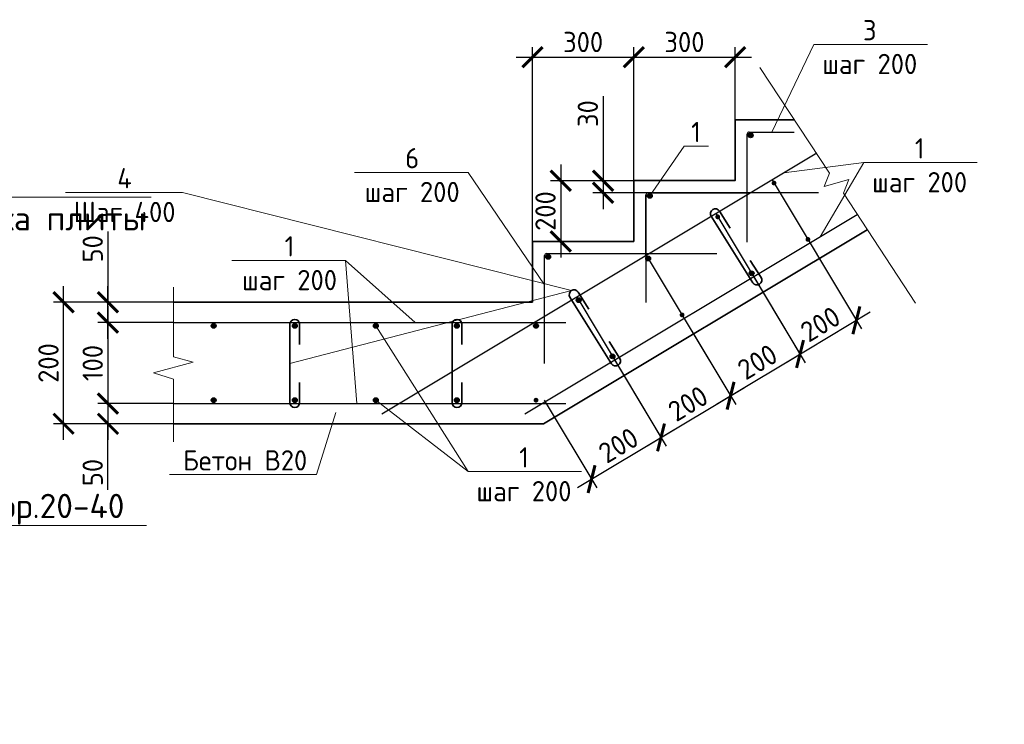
# Model space of a CAD drawing. Header units: millimetres. Extents: x 130535 to 1380046, y -231620 to 121434.
# Tile 75 of 135: x 639308 to 651455, y 5887 to 14582. Entities that reach past the tile are written whole.
import ezdxf
from ezdxf import colors
from ezdxf.entities.mleader import LeaderData, LeaderLine
from ezdxf.math import Vec2, Vec3

# ---------------------------------------------------------------- set-up
doc = ezdxf.new("R2010")
doc.units = ezdxf.units.MM
doc.linetypes.add('ACAD_ISO02W100', pattern=[15, 12, -3])
doc.layers.get('DEFPOINTS').update_dxf_attribs({"lineweight": 0})
for name, color, linetype, lineweight in [('Основная 0.35', 7, 'Continuous', 35), ('Основная 0.6', 7, 'Continuous', 60), ('РАЗМЕРЫ', 7, 'Continuous', 9), ('Символы 0.20', 7, 'Continuous', 20), ('Тонкая 0.20', 7, 'Continuous', 20)]:
    doc.layers.add(name, color=color, linetype=linetype, lineweight=lineweight)
doc.layers.add('пунктир', color=7, linetype='ACAD_ISO02W100')
doc.styles.add('250', font='times.ttf')
doc.styles.add('GOST-2.304_Type-B', font='GOST_Common.ttf')
doc.styles.add('ГОСТ', font='isocpeur.TTF')
doc.dimstyles.new('1-2', dxfattribs={"dimtxt": 250, "dimasz": 150, "dimexe": 200, "dimexo": 0, "dimgap": 20, "dimtad": 1, "dimlfac": 0.5, "dimrnd": 1, "dimtxsty": '250', "dimblk": 'OBLIQUE', "dimcen": 100, "dimdle": 50, "dimclrd": 256, "dimclre": 256, "dimclrt": 256, "dimaunit": 1, "dimazin": 0, "dimtfac": 1, "dimtmove": 1, "dimatfit": 2, "dimfxl": 200, "dimlwd": 15, "dimlwe": 13, "dimarcsym": 0})
doc.dimstyles.new('СПДС', dxfattribs={"dimscale": 100, "dimtxt": 2.5, "dimasz": 2.5, "dimexe": 1.25, "dimexo": 0, "dimtad": 1, "dimdec": 0, "dimtxsty": 'GOST-2.304_Type-B', "dimblk": 'ARCHTICK', "dimcen": 2.5, "dimdle": 2, "dimadec": 0, "dimazin": 2, "dimtfac": 0.75, "dimtdec": 0, "dimtmove": 1, "dimatfit": 3, "dimfxl": 1, "dimtolj": 1, "dimarcsym": 1})

# ---------------------------------------------------------------- blocks, each defined once
blk = doc.blocks.new('_None')
blk = doc.blocks.new('_ArchTick')
at = {"color": 0, "linetype": 'ByBlock', "const_width": 0.15}
blk.add_lwpolyline([(-0.5, -0.5), (0.5, 0.5)], dxfattribs=at)
blk = doc.blocks.new('*D314')
at = {"layer": 'DEFPOINTS', "color": 0, "linetype": 'Continuous', "lineweight": 0, "transparency": 16777216}
for p in [(646884, 12595), (645983, 11845), (646884, 11845)]:
    blk.add_point(p, dxfattribs=at)
at = {"layer": 'РАЗМЕРЫ', "color": 0, "linetype": 'Continuous', "lineweight": -2, "transparency": 16777216}
for p, q in [((645983, 12795), (645983, 11645)), ((646884, 12595), (645858, 12595)), ((646884, 11845), (645858, 11845))]:
    blk.add_line(p, q, dxfattribs=at)
at = {"layer": 'РАЗМЕРЫ', "color": 0, "linetype": 'Continuous', "lineweight": -2, "transparency": 16777216, "xscale": 250, "yscale": 250, "zscale": 250}
for p, rotation in [((645983, 12595), 90), ((645983, 11845), 270)]:
    blk.add_blockref('_ArchTick', p, dxfattribs=dict(at, rotation=rotation))
at = {"layer": 'РАЗМЕРЫ', "color": 0, "linetype": 'Continuous', "lineweight": 0, "transparency": 16777216, "insert": (645795, 12220), "char_height": 250, "attachment_point": 5, "rotation": 90, "style": 'GOST-2.304_Type-B'}
blk.add_mtext('\\A1;200', dxfattribs=at)
blk = doc.blocks.new('*D315')
at = {"layer": 'DEFPOINTS', "color": 0, "linetype": 'Continuous', "lineweight": 0, "transparency": 16777216}
for p in [(646884, 14119), (646884, 12595), (645634, 11845)]:
    blk.add_point(p, dxfattribs=at)
at = {"layer": 'РАЗМЕРЫ', "color": 0, "linetype": 'Continuous', "lineweight": -2, "transparency": 16777216}
for p, q in [((645634, 11845), (645634, 14244)), ((646884, 12595), (646884, 14244)), ((645434, 14119), (647084, 14119))]:
    blk.add_line(p, q, dxfattribs=at)
at = {"layer": 'РАЗМЕРЫ', "color": 0, "linetype": 'Continuous', "lineweight": -2, "transparency": 16777216, "xscale": 250, "yscale": 250, "zscale": 250, "rotation": 180}
blk.add_blockref('_ArchTick', (645634, 14119), dxfattribs=at)
at = {"layer": 'РАЗМЕРЫ', "color": 0, "linetype": 'Continuous', "lineweight": -2, "transparency": 16777216, "xscale": 250, "yscale": 250, "zscale": 250}
blk.add_blockref('_ArchTick', (646884, 14119), dxfattribs=at)
at = {"layer": 'РАЗМЕРЫ', "color": 0, "linetype": 'Continuous', "lineweight": 0, "transparency": 16777216, "insert": (646259, 14306), "char_height": 250, "attachment_point": 5, "style": 'GOST-2.304_Type-B'}
blk.add_mtext('\\A1;300', dxfattribs=at)
blk = doc.blocks.new('*D316')
at = {"layer": 'DEFPOINTS', "color": 0, "linetype": 'Continuous', "lineweight": 0, "transparency": 16777216}
for p in [(648134, 14119), (648134, 13345), (646884, 12545)]:
    blk.add_point(p, dxfattribs=at)
at = {"layer": 'РАЗМЕРЫ', "color": 0, "linetype": 'Continuous', "lineweight": -2, "transparency": 16777216}
for p, q in [((646884, 12545), (646884, 14244)), ((648134, 13345), (648134, 14244)), ((646684, 14119), (648334, 14119))]:
    blk.add_line(p, q, dxfattribs=at)
at = {"layer": 'РАЗМЕРЫ', "color": 0, "linetype": 'Continuous', "lineweight": -2, "transparency": 16777216, "xscale": 250, "yscale": 250, "zscale": 250, "rotation": 180}
blk.add_blockref('_ArchTick', (646884, 14119), dxfattribs=at)
at = {"layer": 'РАЗМЕРЫ', "color": 0, "linetype": 'Continuous', "lineweight": -2, "transparency": 16777216, "xscale": 250, "yscale": 250, "zscale": 250}
blk.add_blockref('_ArchTick', (648134, 14119), dxfattribs=at)
at = {"layer": 'РАЗМЕРЫ', "color": 0, "linetype": 'Continuous', "lineweight": 0, "transparency": 16777216, "insert": (647509, 14306), "char_height": 250, "attachment_point": 5, "style": 'GOST-2.304_Type-B'}
blk.add_mtext('\\A1;300', dxfattribs=at)
blk = doc.blocks.new('*D317')
at = {"layer": 'DEFPOINTS', "color": 0, "linetype": 'Continuous', "lineweight": 0, "transparency": 16777216}
for p in [(639850, 11095), (641130, 11095), (641130, 9595)]:
    blk.add_point(p, dxfattribs=at)
at = {"layer": 'РАЗМЕРЫ', "color": 0, "linetype": 'Continuous', "lineweight": -2, "transparency": 16777216}
for p, q in [((639850, 9395), (639850, 11295)), ((641130, 11095), (639725, 11095)), ((641130, 9595), (639725, 9595))]:
    blk.add_line(p, q, dxfattribs=at)
at = {"layer": 'РАЗМЕРЫ', "color": 0, "linetype": 'Continuous', "lineweight": -2, "transparency": 16777216, "xscale": 250, "yscale": 250, "zscale": 250}
for p, rotation in [((639850, 11095), 90), ((639850, 9595), 270)]:
    blk.add_blockref('_ArchTick', p, dxfattribs=dict(at, rotation=rotation))
at = {"layer": 'РАЗМЕРЫ', "color": 0, "linetype": 'Continuous', "lineweight": 0, "transparency": 16777216, "insert": (639663, 10345), "char_height": 250, "attachment_point": 5, "rotation": 90, "style": 'GOST-2.304_Type-B'}
blk.add_mtext('\\A1;200', dxfattribs=at)
blk = doc.blocks.new('_Oblique')
at = {"layer": 'пунктир', "color": 0, "lineweight": -2}
blk.add_line((-0.5, -0.5), (0.5, 0.5), dxfattribs=at)
blk = doc.blocks.new('*D318')
at = {"layer": 'DEFPOINTS', "color": 0, "linetype": 'Continuous', "lineweight": 0, "transparency": 16777216}
for p in [(648351, 11430), (647494, 10915), (648935, 10456)]:
    blk.add_point(p, dxfattribs=at)
at = {"layer": 'РАЗМЕРЫ', "color": 0, "linetype": 'Continuous', "lineweight": -2, "transparency": 16777216}
for p, q in [((648351, 11430), (649000, 10348)), ((647494, 10915), (648142, 9834)), ((647906, 9838), (649107, 10558))]:
    blk.add_line(p, q, dxfattribs=at)
at = {"layer": 'РАЗМЕРЫ', "color": 0, "linetype": 'Continuous', "lineweight": -2, "transparency": 16777216, "xscale": 250, "yscale": 250, "zscale": 250}
for p, rotation in [((648935, 10456), 30.96375653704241), ((648078, 9941), 210.9637565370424)]:
    blk.add_blockref('_ArchTick', p, dxfattribs=dict(at, rotation=rotation))
at = {"layer": 'РАЗМЕРЫ', "color": 0, "linetype": 'Continuous', "lineweight": 0, "transparency": 16777216, "insert": (648410, 10359), "char_height": 250, "attachment_point": 5, "rotation": 30.9638, "style": 'GOST-2.304_Type-B'}
blk.add_mtext('\\A1;200', dxfattribs=at)
blk = doc.blocks.new('*D319')
at = {"layer": 'DEFPOINTS', "color": 0, "linetype": 'Continuous', "lineweight": 0, "transparency": 16777216}
for p in [(648589, 12606), (647895, 12190), (649630, 10872)]:
    blk.add_point(p, dxfattribs=at)
at = {"layer": 'РАЗМЕРЫ', "color": 0, "linetype": 'Continuous', "lineweight": -2, "transparency": 16777216}
for p, q in [((648589, 12606), (649694, 10765)), ((647895, 12190), (649000, 10348)), ((648764, 10353), (649801, 10975))]:
    blk.add_line(p, q, dxfattribs=at)
at = {"layer": 'РАЗМЕРЫ', "color": 0, "linetype": 'Continuous', "lineweight": -2, "transparency": 16777216, "xscale": 250, "yscale": 250, "zscale": 250}
for p, rotation in [((649630, 10872), 30.96375653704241), ((648935, 10456), 210.9637565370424)]:
    blk.add_blockref('_ArchTick', p, dxfattribs=dict(at, rotation=rotation))
at = {"layer": 'РАЗМЕРЫ', "color": 0, "linetype": 'Continuous', "lineweight": 0, "transparency": 16777216, "insert": (649186, 10825), "char_height": 250, "attachment_point": 5, "rotation": 30.9638, "style": 'GOST-2.304_Type-B'}
blk.add_mtext('\\A1;200', dxfattribs=at)
blk = doc.blocks.new('*D320')
at = {"layer": 'DEFPOINTS', "color": 0, "linetype": 'Continuous', "lineweight": 0, "transparency": 16777216}
for p in [(641205, 9845), (640397, 9595), (641205, 9595)]:
    blk.add_point(p, dxfattribs=at)
at = {"layer": 'РАЗМЕРЫ', "color": 0, "linetype": 'Continuous', "lineweight": -2, "transparency": 16777216}
for p, q in [((640397, 10045), (640397, 9395)), ((641205, 9845), (640272, 9845)), ((641205, 9595), (640272, 9595)), ((640397, 8781), (640397, 9595))]:
    blk.add_line(p, q, dxfattribs=at)
at = {"layer": 'РАЗМЕРЫ', "color": 0, "linetype": 'Continuous', "lineweight": -2, "transparency": 16777216, "xscale": 250, "yscale": 250, "zscale": 250}
for p, rotation in [((640397, 9845), 90), ((640397, 9595), 270)]:
    blk.add_blockref('_ArchTick', p, dxfattribs=dict(at, rotation=rotation))
at = {"layer": 'РАЗМЕРЫ', "color": 0, "linetype": 'Continuous', "lineweight": 0, "transparency": 16777216, "insert": (640209, 8993), "char_height": 250, "attachment_point": 5, "rotation": 90, "style": 'GOST-2.304_Type-B'}
blk.add_mtext('\\A1;50', dxfattribs=at)
blk = doc.blocks.new('*D321')
at = {"layer": 'DEFPOINTS', "color": 0, "linetype": 'Continuous', "lineweight": 0, "transparency": 16777216}
for p in [(640397, 11095), (641205, 11095), (641205, 10845)]:
    blk.add_point(p, dxfattribs=at)
at = {"layer": 'РАЗМЕРЫ', "color": 0, "linetype": 'Continuous', "lineweight": -2, "transparency": 16777216}
for p, q in [((640397, 11966), (640397, 11095)), ((640397, 10645), (640397, 11295)), ((641205, 11095), (640272, 11095)), ((641205, 10845), (640272, 10845))]:
    blk.add_line(p, q, dxfattribs=at)
at = {"layer": 'РАЗМЕРЫ', "color": 0, "linetype": 'Continuous', "lineweight": -2, "transparency": 16777216, "xscale": 250, "yscale": 250, "zscale": 250}
for p, rotation in [((640397, 11095), 90), ((640397, 10845), 270)]:
    blk.add_blockref('_ArchTick', p, dxfattribs=dict(at, rotation=rotation))
at = {"layer": 'РАЗМЕРЫ', "color": 0, "linetype": 'Continuous', "lineweight": 0, "transparency": 16777216, "insert": (640209, 11754), "char_height": 250, "attachment_point": 5, "rotation": 90, "style": 'GOST-2.304_Type-B'}
blk.add_mtext('\\A1;50', dxfattribs=at)
blk = doc.blocks.new('*D322')
at = {"layer": 'DEFPOINTS', "color": 0, "linetype": 'Continuous', "lineweight": 0, "transparency": 16777216}
for p in [(647037, 11675), (646180, 11161), (648078, 9941)]:
    blk.add_point(p, dxfattribs=at)
at = {"layer": 'РАЗМЕРЫ', "color": 0, "linetype": 'Continuous', "lineweight": -2, "transparency": 16777216}
for p, q in [((647037, 11675), (648142, 9834)), ((646180, 11161), (647285, 9319)), ((647049, 9324), (648249, 10044))]:
    blk.add_line(p, q, dxfattribs=at)
at = {"layer": 'РАЗМЕРЫ', "color": 0, "linetype": 'Continuous', "lineweight": -2, "transparency": 16777216, "xscale": 250, "yscale": 250, "zscale": 250}
for p, rotation in [((648078, 9941), 30.96375653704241), ((647220, 9427), 210.9637565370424)]:
    blk.add_blockref('_ArchTick', p, dxfattribs=dict(at, rotation=rotation))
at = {"layer": 'РАЗМЕРЫ', "color": 0, "linetype": 'Continuous', "lineweight": 0, "transparency": 16777216, "insert": (647553, 9845), "char_height": 250, "attachment_point": 5, "rotation": 30.9638, "style": 'GOST-2.304_Type-B'}
blk.add_mtext('\\A1;200', dxfattribs=at)
blk = doc.blocks.new('*D323')
at = {"layer": 'DEFPOINTS', "color": 0, "linetype": 'Continuous', "lineweight": 0, "transparency": 16777216}
for p in [(646587, 10483), (645779, 9886), (647220, 9427)]:
    blk.add_point(p, dxfattribs=at)
at = {"layer": 'РАЗМЕРЫ', "color": 0, "linetype": 'Continuous', "lineweight": -2, "transparency": 16777216}
for p, q in [((646587, 10483), (647285, 9319)), ((645779, 9886), (646427, 8805)), ((646191, 8809), (647392, 9529))]:
    blk.add_line(p, q, dxfattribs=at)
at = {"layer": 'РАЗМЕРЫ', "color": 0, "linetype": 'Continuous', "lineweight": -2, "transparency": 16777216, "xscale": 250, "yscale": 250, "zscale": 250}
for p, rotation in [((647220, 9427), 30.96375653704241), ((646363, 8912), 210.9637565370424)]:
    blk.add_blockref('_ArchTick', p, dxfattribs=dict(at, rotation=rotation))
at = {"layer": 'РАЗМЕРЫ', "color": 0, "linetype": 'Continuous', "lineweight": 0, "transparency": 16777216, "insert": (646695, 9330), "char_height": 250, "attachment_point": 5, "rotation": 30.9638, "style": 'GOST-2.304_Type-B'}
blk.add_mtext('\\A1;200', dxfattribs=at)
blk = doc.blocks.new('*D324')
at = {"layer": 'DEFPOINTS', "color": 0, "linetype": 'Continuous', "lineweight": 0, "transparency": 16777216}
for p in [(640957, 10845), (640397, 9845), (640957, 9845)]:
    blk.add_point(p, dxfattribs=at)
at = {"layer": 'РАЗМЕРЫ', "color": 0, "linetype": 'Continuous', "lineweight": -2, "transparency": 16777216}
for p, q in [((640397, 11045), (640397, 9645)), ((640957, 10845), (640272, 10845)), ((640957, 9845), (640272, 9845))]:
    blk.add_line(p, q, dxfattribs=at)
at = {"layer": 'РАЗМЕРЫ', "color": 0, "linetype": 'Continuous', "lineweight": -2, "transparency": 16777216, "xscale": 250, "yscale": 250, "zscale": 250}
for p, rotation in [((640397, 10845), 90), ((640397, 9845), 270)]:
    blk.add_blockref('_ArchTick', p, dxfattribs=dict(at, rotation=rotation))
at = {"layer": 'РАЗМЕРЫ', "color": 0, "linetype": 'Continuous', "lineweight": 0, "transparency": 16777216, "insert": (640209, 10345), "char_height": 250, "attachment_point": 5, "rotation": 90, "style": 'GOST-2.304_Type-B'}
blk.add_mtext('\\A1;100', dxfattribs=at)
blk = doc.blocks.new('*D325')
at = {"layer": 'DEFPOINTS', "color": 0, "linetype": 'Continuous', "lineweight": 0, "transparency": 16777216}
for p in [(647441, 12595), (646505, 12445), (647441, 12445)]:
    blk.add_point(p, dxfattribs=at)
at = {"layer": 'РАЗМЕРЫ', "color": 0, "linetype": 'Continuous', "lineweight": -2, "transparency": 16777216}
for p, q in [((646505, 13636), (646505, 12595)), ((646505, 12795), (646505, 12245)), ((647441, 12595), (646380, 12595)), ((647441, 12445), (646380, 12445))]:
    blk.add_line(p, q, dxfattribs=at)
at = {"layer": 'РАЗМЕРЫ', "color": 0, "linetype": 'Continuous', "lineweight": -2, "transparency": 16777216, "xscale": 250, "yscale": 250, "zscale": 250}
for p, rotation in [((646505, 12595), 90), ((646505, 12445), 270)]:
    blk.add_blockref('_ArchTick', p, dxfattribs=dict(at, rotation=rotation))
at = {"layer": 'РАЗМЕРЫ', "color": 0, "linetype": 'Continuous', "lineweight": 0, "transparency": 16777216, "insert": (646317, 13423), "char_height": 250, "attachment_point": 5, "rotation": 90, "style": 'GOST-2.304_Type-B'}
blk.add_mtext('\\A1;30', dxfattribs=at)

msp = doc.modelspace()

# ---------------------------------------------------------------- hatches: boundary and pattern name
at = {"layer": 'Основная 0.6', "lineweight": 30}
for points in [[(648355.4, 13155, 1), (648295.4, 13155, 1)], [(648584.5, 12570.9, -1), (648643.6, 12560.1, -1)], [(647111.2, 12408.6, 1), (647051.2, 12408.6, 1)], [(647890, 12154.2, -1), (647949, 12143.4, -1)], [(649023.5, 11841.4, 1), (649041.8, 11898.6, 1)], [(645857.7, 11655.5, 1), (645797.7, 11655.5, 1)], [(647032.5, 11639.7, -1), (647091.5, 11628.9, -1)], [(648328, 11424.1, 1), (648346.3, 11481.3, 1)], [(646175, 11125.2, -1), (646234, 11114.4, -1)], [(647470.5, 10909.6, 1), (647488.8, 10966.8, 1)], [(641731.6, 10804.6, 1), (641671.6, 10804.6, 1)], [(642731.6, 10804.6, 1), (642671.6, 10804.6, 1)], [(643731.6, 10804.6, 1), (643671.6, 10804.6, 1)], [(644731.6, 10804.6, 1), (644671.6, 10804.6, 1)], [(645647.2, 10804.6, -1), (645707.2, 10804.6, -1)], [(646611.4, 10397.8, 1), (646629.7, 10455, 1)], [(641731.6, 9886.1, 1), (641671.6, 9886.1, 1)], [(642731.6, 9886.1, 1), (642671.6, 9886.1, 1)], [(643731.6, 9886.1, 1), (643671.6, 9886.1, 1)], [(644731.6, 9886.1, 1), (644671.6, 9886.1, 1)], [(645648, 9886.1, -1), (645708, 9886.1, -1)]]:
    msp.add_hatch(color=256, dxfattribs=at).paths.add_polyline_path(points)

# ---------------------------------------------------------------- linework, layer by layer
at = {"layer": 'Основная 0.35'}
for p, q in [((647839.5, 12155.8), (648352.3, 11336.2)), ((647941.2, 12219.4), (648073.8, 12007.5)), ((648454, 11399.9), (648321.4, 11611.8)), ((646198.4, 11219.9), (646331, 11008)), ((646096.6, 11156.3), (646609.5, 10336.7)), ((642641.7, 10823.3), (642641.7, 9856.5)), ((642761.7, 10823.3), (642761.7, 10573.3)), ((644641.7, 10823.3), (644641.7, 9856.5)), ((644761.7, 10823.3), (644761.7, 10573.3)), ((646711.2, 10400.4), (646578.6, 10612.3)), ((642761.7, 9856.5), (642761.7, 10106.5)), ((644761.7, 9856.5), (644761.7, 10106.5))]:
    msp.add_line(p, q, dxfattribs=at)
at = {"layer": 'Основная 0.35', "ltscale": 100}
for p, q in [((645772, 9595.4), (649762.7, 11989.8)), ((645633.5, 11095.4), (641204.7, 11095.4)), ((641204.7, 9595.4), (645772, 9595.4))]:
    msp.add_line(p, q, dxfattribs=at)
msp.add_lwpolyline([(645633.5, 11095.4), (645633.5, 11845.4), (646883.5, 11845.4), (646883.5, 12595.4), (648133.5, 12595.4), (648133.5, 13345.4), (648864.1, 13345.4)], dxfattribs=at)
at = {"layer": 'Основная 0.35'}
for centre, start, end in [((647890.4, 12187.6), 32.03618, 212.03618), ((648403.2, 11368.1), 212.03618, 32.03618), ((646147.5, 11188.1), 32.03618, 212.03618), ((642701.7, 10823.3), 0, 180), ((644701.7, 10823.3), 0, 180), ((646660.3, 10368.6), 212.03618, 32.03618), ((642701.7, 9856.5), 180, 0), ((644701.7, 9856.5), 180, 0)]:
    msp.add_arc(centre, 60, start, end, dxfattribs=at)
at = {"layer": 'Основная 0.6', "lineweight": 30}
for p, q in [((648281.2, 12150.5), (648281.2, 13169.9)), ((648281.2, 11837.2), (648281.2, 13169.9)), ((648283.5, 12422.9), (648283.5, 13170.4)), ((648308.5, 13195.4), (648864.1, 13195.4)), ((643774.9, 9717.8), (649141.5, 12937.7)), ((647033.5, 11672.9), (647033.5, 12420.4)), ((647037, 11404), (647037, 12423.4)), ((647037, 11090.8), (647037, 12423.4)), ((647058.5, 12445.4), (648283.5, 12445.4)), ((647062, 12448.4), (648958.6, 12448.4)), ((647062, 12448.4), (649163.7, 12448.4)), ((645538.5, 9717.8), (649639.2, 12178.2)), ((645783.5, 10337.8), (645783.5, 11670.4)), ((645808.5, 11695.4), (647910.3, 11695.4)), ((641204.7, 10845.4), (646044.9, 10845.4)), ((641204.7, 9845.4), (646044.9, 9845.4))]:
    msp.add_line(p, q, dxfattribs=at)
for centre in [(648325.4, 13155), (647081.2, 12408.6), (645827.7, 11655.5), (647062, 11634.3), (648337.2, 11452.7), (646204.5, 11119.8), (641701.6, 10804.6), (642701.6, 10804.6), (643701.6, 10804.6), (644701.6, 10804.6), (645677.2, 10804.6), (646620.6, 10426.4), (641701.6, 9886.1), (642701.6, 9886.1), (643701.6, 9886.1), (644701.6, 9886.1)]:
    msp.add_circle(centre, 30, dxfattribs=at)
for centre in [(648308.5, 13170.4), (647058.5, 12420.4), (645808.5, 11670.4)]:
    msp.add_arc(centre, 25, 90, 180, dxfattribs=at)
at = {"layer": 'Символы 0.20'}
for p, q in [((649720.7, 12818), (649181.2, 11903.4)), ((649720.7, 12818), (650506.5, 12818)), ((644839.7, 9005.1), (643701.6, 10804.6)), ((644839.7, 9005.1), (645625.6, 9005.1))]:
    msp.add_line(p, q, dxfattribs=at)
at = {"layer": 'Тонкая 0.20', "linetype": 'ByBlock'}
for p, q in [((641204.7, 10422.9), (641204.7, 11281.5)), ((641204.7, 10146.3), (641204.7, 9371.7))]:
    msp.add_line(p, q, dxfattribs=at)
at = {"layer": 'Тонкая 0.20'}
for p, q in [((641449.8, 10354.6), (640959.6, 10222)), ((641204.7, 10422.9), (641449.8, 10354.6)), ((640959.6, 10222), (641204.7, 10146.3))]:
    msp.add_line(p, q, dxfattribs=at)
msp.add_lwpolyline([(648438, 13992.7), (649300.1, 12689), (649233.5, 12521.5), (649537.2, 12609.6), (649470.5, 12442.1), (650360.4, 11084.1)], dxfattribs=at)

# ---------------------------------------------------------------- dimensions: what is measured, and where the dimension line sits
at = {"layer": 'РАЗМЕРЫ', "color": 3, "linetype": 'Continuous', "lineweight": 0}
for base, p1, p2, picture, middle in [((646883.5, 14118.6), (645633.5, 11845.4), (646883.5, 12595.4), '*D315', (646258.5, 14306.1)), ((648133.5, 14118.6), (646883.5, 12545.4), (648133.5, 13345.4), '*D316', (647508.5, 14306.1))]:
    dim = msp.add_linear_dim(base=base, p1=p1, p2=p2, text='300', dimstyle='СПДС', override={"dimlfac": 0.2}, dxfattribs=at)
    dim.commit()
    dim.dimension.update_dxf_attribs({"geometry": picture, "text_midpoint": middle})
dim = msp.add_linear_dim(base=(646504.5, 12445.4), p1=(647441.5, 12595.4), p2=(647441.5, 12445.4), angle=90, dimstyle='СПДС', override={"dimlfac": 0.2}, dxfattribs=at)
dim.commit()
dim.dimension.update_dxf_attribs({"geometry": '*D325', "text_midpoint": (646578.9, 13423.4), "dimtype": 160})
for base, p1, p2, angle, text, picture, middle in [((645982.5, 11845.4), (646883.5, 12595.4), (646883.5, 11845.4), 90, '200', '*D314', (645795, 12220.4)), ((649630, 10872.3), (647894.9, 12189.8), (648589.5, 12606.5), 210.96376, '200', '*D319', (649186.3, 10824.7)), ((648078, 9941), (646179.9, 11160.8), (647037.4, 11675.3), 210.96376, '200', '*D322', (647552.7, 9844.6)), ((648935.5, 10455.5), (647493.5, 10915.1), (648351, 11429.6), 210.96376, '200', '*D318', (648410.2, 10359.1)), ((639850.4, 11095.4), (641129.7, 9595.4), (641129.7, 11095.4), 90, '200', '*D317', (639662.9, 10345.4)), ((640396.8, 9845.4), (640956.9, 10845.4), (640956.9, 9845.4), 90, '100', '*D324', (640209.3, 10345.4)), ((647220.5, 9426.5), (645778.5, 9886.1), (646586.6, 10483), 210.96376, '200', '*D323', (646695.3, 9330.1))]:
    dim = msp.add_linear_dim(base=base, p1=p1, p2=p2, angle=angle, text=text, dimstyle='СПДС', override={"dimlfac": 0.2}, dxfattribs=at)
    dim.commit()
    dim.dimension.update_dxf_attribs({"geometry": picture, "text_midpoint": middle})
for base, p1, p2, picture, middle in [((640396.8, 11095.4), (641204.7, 10845.4), (641204.7, 11095.4), '*D321', (640344, 11753.9)), ((640396.8, 9595.4), (641204.7, 9845.4), (641204.7, 9595.4), '*D320', (640397.5, 8993.2))]:
    dim = msp.add_linear_dim(base=base, p1=p1, p2=p2, angle=90, text='50', dimstyle='СПДС', override={"dimlfac": 0.2}, dxfattribs=at)
    dim.commit()
    dim.dimension.update_dxf_attribs({"geometry": picture, "text_midpoint": middle, "dimtype": 160})

# ---------------------------------------------------------------- leaders
at = {"layer": 'Символы 0.20'}
msp.add_leader([(643465.7, 9845.4), (643325.9, 11610.1)], dimstyle='1-2', override={"dimscale": 0.05, "dimgap": 20, "dimtad": 0, "dimldrblk": 'None'}, dxfattribs=at)
ml = msp.add_multileader_mtext('Standard', dxfattribs=at)
ml.set_content('3\\Pшаг 200', color=256, style='GOST-2.304_Type-B')
ml.set_leader_properties(color=256, linetype='ByLayer', lineweight=-1)
ml.set_arrow_properties(name='NONE')
ml.build(insert=Vec2(0, 0))
ml.multileader.update_dxf_attribs({"text_left_attachment_type": 6, "text_right_attachment_type": 6, "dogleg_length": 1, "arrow_head_size": 18, "scale": 20})
ctx = ml.context
ctx.base_point, ctx.scale, ctx.char_height, ctx.arrow_head_size, ctx.landing_gap_size, ctx.plane_origin = Vec3(649205.6, 14277.1), 20, 250, 18, 9, Vec3(651644.1, 15380.7)
ctx.left_attachment, ctx.right_attachment, ctx.text_align_type = 6, 6, 1
notes = []
notes.append((ctx, [(1, (1, 1, 0), (649105.6, 14277.1), (1, 0), 100, [(0, [(648586.3, 13195.4)], 0, [])])]))
ctx.mtext.insert, ctx.mtext.alignment, ctx.mtext.flow_direction = Vec3(649794.9, 14577.1), 2, 5
ml = msp.add_multileader_mtext('Standard', dxfattribs=at)
ml.set_content('1', color=256, style='GOST-2.304_Type-B')
ml.set_leader_properties(color=256, linetype='ByLayer', lineweight=-1)
ml.set_arrow_properties(name='NONE')
ml.build(insert=Vec2(0, 0))
ml.multileader.update_dxf_attribs({"text_left_attachment_type": 6, "text_right_attachment_type": 6, "dogleg_length": 1, "arrow_head_size": 18, "scale": 20})
ctx = ml.context
ctx.base_point, ctx.scale, ctx.char_height, ctx.arrow_head_size, ctx.landing_gap_size, ctx.plane_origin = Vec3(647604.8, 13020.9), 20, 250, 18, 9, Vec3(648724.1, 14847.1)
ctx.left_attachment, ctx.right_attachment, ctx.text_align_type = 6, 6, 1
notes.append((ctx, [(1, (1, 1, 0), (647504.8, 13020.9), (1, 0), 100, [(0, [(647081.2, 12408.6)], 0, [])])]))
ctx.mtext.insert, ctx.mtext.alignment, ctx.mtext.flow_direction = Vec3(647651.3, 13320.9), 2, 5
ml = msp.add_multileader_mtext('Standard', dxfattribs=at)
ml.set_content('6\\Pшаг 200', color=256, style='GOST-2.304_Type-B')
ml.set_leader_properties(color=256, linetype='ByLayer', lineweight=-1)
ml.set_arrow_properties(name='NONE')
ml.build(insert=Vec2(0, 0))
ml.multileader.update_dxf_attribs({"text_left_attachment_type": 6, "text_right_attachment_type": 6, "dogleg_length": 1, "arrow_head_size": 18, "scale": 20})
ctx = ml.context
ctx.base_point, ctx.scale, ctx.char_height, ctx.arrow_head_size, ctx.landing_gap_size, ctx.plane_origin = Vec3(643560.6, 12697.3), 20, 250, 18, 9, Vec3(645999.1, 13800.9)
ctx.left_attachment, ctx.right_attachment, ctx.text_align_type = 6, 6, 1
notes.append((ctx, [(0, (1, 1, 0), (644839.2, 12697.3), (-1, 0), 100, [(0, [(645783.5, 11308.5)], 0, [])])]))
ctx.mtext.insert, ctx.mtext.alignment, ctx.mtext.flow_direction = Vec3(644149.9, 12997.3), 2, 5
ml = msp.add_multileader_mtext('Standard', dxfattribs=at)
ml.set_content('1\\Pшаг 200', color=256, style='GOST-2.304_Type-B')
ml.set_leader_properties(color=256, linetype='ByLayer', lineweight=-1)
ml.set_arrow_properties(name='NONE')
ml.build(insert=Vec2(0, 0))
ml.multileader.update_dxf_attribs({"text_left_attachment_type": 6, "text_right_attachment_type": 6, "dogleg_length": 1, "arrow_head_size": 18, "scale": 20})
ctx = ml.context
ctx.base_point, ctx.scale, ctx.char_height, ctx.arrow_head_size, ctx.landing_gap_size, ctx.plane_origin = Vec3(649820.7, 12818), 20, 250, 18, 9, Vec3(651182.1, 13884.8)
ctx.left_attachment, ctx.right_attachment, ctx.text_align_type = 6, 6, 1
notes.append((ctx, [(1, (1, 1, 0), (649720.7, 12818), (1, 0), 100, [(0, [(648733.8, 12693.1)], 0, [])])]))
ctx.mtext.insert, ctx.mtext.alignment, ctx.mtext.flow_direction = Vec3(650410, 13118), 2, 5
at = {"layer": 'Символы 0.20', "ltscale": 100}
ml = msp.add_multileader_mtext('Standard', dxfattribs=at)
ml.set_content('Труба Тр\\Pниз трубы на 50 мм выше верха плиты', color=256, style='ГОСТ')
ml.set_leader_properties(color=256, linetype='ByLayer', lineweight=-1)
ml.set_arrow_properties(name='NONE')
ml.build(insert=Vec2(0, 0))
ml.multileader.update_dxf_attribs({"text_left_attachment_type": 6, "text_right_attachment_type": 6, "dogleg_length": 2.5, "arrow_head_size": 45, "scale": 100})
ctx = ml.context
ctx.base_point, ctx.scale, ctx.char_height, ctx.arrow_head_size, ctx.landing_gap_size, ctx.plane_origin = Vec3(569521.5, 12390.6), 100, 300, 45, 22.5, Vec3(579228, 9080.1)
ctx.left_attachment, ctx.right_attachment = 6, 6
notes.append((ctx, [(0, (1, 1, 0), (569271.5, 12390.6), (1, 0), 250, [(0, [(569736.8, 10495.1)], 0, [])])]))
ctx.mtext.insert, ctx.mtext.width, ctx.mtext.flow_direction = Vec3(569544, 12780.6), 3780.751, 5
ml = msp.add_multileader_mtext('Standard', dxfattribs=at)
ml.set_content('Труба Тр\\Pниз трубы на 50 мм выше верха плиты', color=256, style='ГОСТ')
ml.set_leader_properties(color=256, linetype='ByLayer', lineweight=-1)
ml.set_arrow_properties(name='NONE')
ml.build(insert=Vec2(0, 0))
ml.multileader.update_dxf_attribs({"text_left_attachment_type": 6, "text_right_attachment_type": 6, "dogleg_length": 2.5, "arrow_head_size": 45, "scale": 100})
ctx = ml.context
ctx.base_point, ctx.scale, ctx.char_height, ctx.arrow_head_size, ctx.landing_gap_size, ctx.plane_origin = Vec3(633182.2, 12390.6), 100, 300, 45, 22.5, Vec3(642888.8, 9080.1)
ctx.left_attachment, ctx.right_attachment = 6, 6
notes.append((ctx, [(0, (1, 1, 0), (632932.2, 12390.6), (1, 0), 250, [(0, [(633397.6, 10495.1)], 0, [])])]))
ctx.mtext.insert, ctx.mtext.width, ctx.mtext.flow_direction = Vec3(633204.7, 12780.6), 3780.751, 5
at = {"layer": 'Символы 0.20'}
ml = msp.add_multileader_mtext('Standard', dxfattribs=at)
ml.set_content('4\\PШаг 400', color=256, style='GOST-2.304_Type-B')
ml.set_leader_properties(color=256, linetype='ByLayer', lineweight=-1)
ml.set_arrow_properties(name='NONE')
ml.build(insert=Vec2(0, 0))
ml.multileader.update_dxf_attribs({"text_left_attachment_type": 6, "text_right_attachment_type": 6, "dogleg_length": 1, "arrow_head_size": 18, "scale": 20})
ctx = ml.context
ctx.base_point, ctx.scale, ctx.char_height, ctx.arrow_head_size, ctx.landing_gap_size, ctx.plane_origin = Vec3(639987.6, 12450.3), 20, 250, 18, 9, Vec3(636495.5, 4400.3)
ctx.left_attachment, ctx.right_attachment, ctx.text_align_type = 6, 6, 1
notes.append((ctx, [(1, (1, 1, 0), (641316.2, 12450.3), (-1, 0), 100, [(1, [(642641.7, 10339.9), (646115.7, 11238.9)], 0, [])])]))
ctx.mtext.insert, ctx.mtext.alignment, ctx.mtext.flow_direction = Vec3(640601.9, 12750.3), 2, 5
at = {"layer": 'Символы 0.20', "ltscale": 100}
ml = msp.add_multileader_mtext('Standard', dxfattribs=at)
ml.set_content('Труба Тр\\Pниз трубы на 50 мм выше верха плиты', color=256, style='ГОСТ')
ml.set_leader_properties(color=256, linetype='ByLayer', lineweight=-1)
ml.set_arrow_properties(name='NONE')
ml.build(insert=Vec2(0, 0))
ml.multileader.update_dxf_attribs({"text_left_attachment_type": 6, "text_right_attachment_type": 6, "dogleg_length": 2.5, "arrow_head_size": 45, "scale": 100})
ctx = ml.context
ctx.base_point, ctx.scale, ctx.char_height, ctx.arrow_head_size, ctx.landing_gap_size, ctx.plane_origin = Vec3(501440.4, 12197.9), 100, 300, 45, 22.5, Vec3(511146.9, 8887.5)
ctx.left_attachment, ctx.right_attachment = 6, 6
notes.append((ctx, [(1, (1, 1, 0), (505500.4, 12197.9), (-1, 0), 250, [(0, [(506139.9, 10557.6)], 0, [])])]))
ctx.mtext.insert, ctx.mtext.width, ctx.mtext.flow_direction = Vec3(501462.9, 12587.9), 3780.751, 5
at = {"layer": 'Символы 0.20'}
ml = msp.add_multileader_mtext('Standard', dxfattribs=at)
ml.set_content('1\\P\\pq*;шаг 200', color=256, style='GOST-2.304_Type-B')
ml.set_leader_properties(color=256, linetype='ByLayer', lineweight=-1)
ml.set_arrow_properties(name='NONE')
ml.build(insert=Vec2(0, 0))
ml.multileader.update_dxf_attribs({"text_left_attachment_type": 6, "text_right_attachment_type": 6, "dogleg_length": 1, "arrow_head_size": 18, "scale": 20})
ctx = ml.context
ctx.base_point, ctx.scale, ctx.char_height, ctx.arrow_head_size, ctx.landing_gap_size, ctx.plane_origin = Vec3(642047.3, 11610.1), 20, 250, 18, 9, Vec3(647057.4, 13470.2)
ctx.left_attachment, ctx.right_attachment, ctx.text_align_type = 6, 6, 1
notes.append((ctx, [(0, (1, 1, 0), (643325.9, 11610.1), (-1, 0), 100, [(0, [(644185.4, 10845.4)], 0, [])])]))
ctx.mtext.insert, ctx.mtext.alignment, ctx.mtext.flow_direction = Vec3(642636.6, 11910.1), 2, 5
at = {"layer": 'Символы 0.20', "ltscale": 100}
ml = msp.add_multileader_mtext('Standard', dxfattribs=at)
ml.set_content('Труба Тр\\Pниз трубы в уровне верха плиты', color=256, style='ГОСТ')
ml.set_leader_properties(color=256, linetype='ByLayer', lineweight=-1)
ml.set_arrow_properties(name='NONE')
ml.build(insert=Vec2(0, 0))
ml.multileader.update_dxf_attribs({"text_left_attachment_type": 6, "text_right_attachment_type": 6, "dogleg_length": 2.5, "arrow_head_size": 45, "scale": 100})
ctx = ml.context
ctx.base_point, ctx.scale, ctx.char_height, ctx.arrow_head_size, ctx.landing_gap_size, ctx.plane_origin = Vec3(439775.3, 9734), 100, 300, 45, 22.5, Vec3(433878.8, 6423.5)
ctx.left_attachment, ctx.right_attachment = 6, 6
notes.append((ctx, [(1, (1, 1, 0), (439525.3, 9734), (1, 0), 250, [(0, [(438885.9, 8093.7)], 0, [])])]))
ctx.mtext.insert, ctx.mtext.width, ctx.mtext.flow_direction = Vec3(439797.8, 10124), 6576.024, 5
at = {"layer": 'Символы 0.20'}
ml = msp.add_multileader_mtext('Standard', dxfattribs=at)
ml.set_content('1\\Pшаг 200', color=256, style='GOST-2.304_Type-B')
ml.set_leader_properties(color=256, linetype='ByLayer', lineweight=-1)
ml.set_arrow_properties(name='NONE')
ml.build(insert=Vec2(0, 0))
ml.multileader.update_dxf_attribs({"text_left_attachment_type": 6, "text_right_attachment_type": 6, "dogleg_length": 1, "arrow_head_size": 18, "scale": 20})
ctx = ml.context
ctx.base_point, ctx.scale, ctx.char_height, ctx.arrow_head_size, ctx.landing_gap_size, ctx.plane_origin = Vec3(644939.7, 9005.1), 20, 250, 18, 9, Vec3(646301.1, 10071.8)
ctx.left_attachment, ctx.right_attachment, ctx.text_align_type = 6, 6, 1
notes.append((ctx, [(1, (1, 1, 0), (644839.7, 9005.1), (1, 0), 100, [(0, [(643701.6, 9886.1)], 0, [])])]))
ctx.mtext.insert, ctx.mtext.alignment, ctx.mtext.flow_direction = Vec3(645529, 9305.1), 2, 5
at = {"layer": 'Символы 0.20', "ltscale": 100}
ml = msp.add_multileader_mtext('Standard', dxfattribs=at)
ml.set_content('Труба Тр\\Pниз трубы в уровне верха плиты', color=256, style='ГОСТ')
ml.set_leader_properties(color=256, linetype='ByLayer', lineweight=-1)
ml.set_arrow_properties(name='NONE')
ml.build(insert=Vec2(0, 0))
ml.multileader.update_dxf_attribs({"text_left_attachment_type": 6, "text_right_attachment_type": 6, "dogleg_length": 2.5, "arrow_head_size": 45, "scale": 100})
ctx = ml.context
ctx.base_point, ctx.scale, ctx.char_height, ctx.arrow_head_size, ctx.landing_gap_size, ctx.plane_origin = Vec3(374236, 9404.1), 100, 300, 45, 22.5, Vec3(368339.5, 6093.6)
ctx.left_attachment, ctx.right_attachment = 6, 6
notes.append((ctx, [(1, (1, 1, 0), (373986, 9404.1), (1, 0), 250, [(0, [(373346.6, 7763.7)], 0, [])])]))
ctx.mtext.insert, ctx.mtext.width, ctx.mtext.flow_direction = Vec3(374258.5, 9794.1), 6442.783, 5
ml = msp.add_multileader_mtext('Standard', dxfattribs=at)
ml.set_content('Щебень фр.20-40', color=256, style='ГОСТ')
ml.set_leader_properties(color=256, linetype='ByLayer', lineweight=-1)
ml.set_arrow_properties(name='NONE')
ml.build(insert=Vec2(0, 0))
ml.multileader.update_dxf_attribs({"text_left_attachment_type": 6, "text_right_attachment_type": 6, "dogleg_length": 2.5, "arrow_head_size": 45, "scale": 100})
ctx = ml.context
ctx.base_point, ctx.scale, ctx.char_height, ctx.arrow_head_size, ctx.landing_gap_size, ctx.plane_origin = Vec3(499616, 8365.1), 100, 300, 45, 22.5, Vec3(507147.5, 5054.7)
ctx.left_attachment, ctx.right_attachment = 6, 6
notes.append((ctx, [(1, (1, 1, 0), (501501, 8365.1), (-1, 0), 250, [(0, [(503252, 9791.6)], 0, [])])]))
ctx.mtext.insert, ctx.mtext.width, ctx.mtext.flow_direction = Vec3(499638.5, 8755.1), 2129.129, 5
ml = msp.add_multileader_mtext('Standard', dxfattribs=at)
ml.set_content('Щебень фр.20-40', color=256, style='ГОСТ')
ml.set_leader_properties(color=256, linetype='ByLayer', lineweight=-1)
ml.set_arrow_properties(name='NONE')
ml.build(insert=Vec2(0, 0))
ml.multileader.update_dxf_attribs({"text_left_attachment_type": 6, "text_right_attachment_type": 6, "dogleg_length": 2.5, "arrow_head_size": 45, "scale": 100})
ctx = ml.context
ctx.base_point, ctx.scale, ctx.char_height, ctx.arrow_head_size, ctx.landing_gap_size, ctx.plane_origin = Vec3(573727.1, 8341.3), 100, 300, 45, 22.5, Vec3(567830.5, 5030.9)
ctx.left_attachment, ctx.right_attachment = 6, 6
notes.append((ctx, [(1, (1, 1, 0), (573477.1, 8341.3), (1, 0), 250, [(0, [(571726, 9767.8)], 0, [])])]))
ctx.mtext.insert, ctx.mtext.width, ctx.mtext.flow_direction = Vec3(573749.6, 8731.3), 2129.129, 5
ml = msp.add_multileader_mtext('Standard', dxfattribs=at)
ml.set_content('Щебень фр.20-40', color=256, style='ГОСТ')
ml.set_leader_properties(color=256, linetype='ByLayer', lineweight=-1)
ml.set_arrow_properties(name='NONE')
ml.build(insert=Vec2(0, 0))
ml.multileader.update_dxf_attribs({"text_left_attachment_type": 6, "text_right_attachment_type": 6, "dogleg_length": 2.5, "arrow_head_size": 45, "scale": 100})
ctx = ml.context
ctx.base_point, ctx.scale, ctx.char_height, ctx.arrow_head_size, ctx.landing_gap_size, ctx.plane_origin = Vec3(637387.8, 8341.3), 100, 300, 45, 22.5, Vec3(631491.3, 5030.9)
ctx.left_attachment, ctx.right_attachment = 6, 6
notes.append((ctx, [(1, (1, 1, 0), (637137.8, 8341.3), (1, 0), 250, [(0, [(635386.8, 9767.8)], 0, [])])]))
ctx.mtext.insert, ctx.mtext.width, ctx.mtext.flow_direction = Vec3(637410.3, 8731.3), 2129.129, 5
at = {"layer": 'Символы 0.20'}
ml = msp.add_multileader_mtext('Standard', dxfattribs=at)
ml.set_content('Бетон В20', color=256, style='GOST-2.304_Type-B')
ml.set_leader_properties(color=256, linetype='ByLayer', lineweight=-1)
ml.set_arrow_properties(name='NONE')
ml.build(insert=Vec2(0, 0))
ml.multileader.update_dxf_attribs({"text_left_attachment_type": 6, "text_right_attachment_type": 6, "dogleg_length": 1, "arrow_head_size": 18, "scale": 20})
ctx = ml.context
ctx.base_point, ctx.scale, ctx.char_height, ctx.arrow_head_size, ctx.landing_gap_size, ctx.plane_origin = Vec3(641314.3, 8968.6), 20, 250, 18, 9, Vec3(643346.9, 8241.1)
ctx.left_attachment, ctx.right_attachment = 6, 6
notes.append((ctx, [(0, (1, 1, 0), (642967.9, 8968.6), (-1, 0), 100, [(0, [(643206.5, 9732.4)], 0, [])])]))
ctx.mtext.insert, ctx.mtext.flow_direction = Vec3(641323.3, 9268.6), 5
at = {"layer": 'Символы 0.20', "ltscale": 100}
ml = msp.add_multileader_mtext('Standard', dxfattribs=at)
ml.set_content('Щебень фр.20-40', color=256, style='ГОСТ')
ml.set_leader_properties(color=256, linetype='ByLayer', lineweight=-1)
ml.set_arrow_properties(name='NONE')
ml.build(insert=Vec2(0, 0))
ml.multileader.update_dxf_attribs({"text_left_attachment_type": 6, "text_right_attachment_type": 6, "dogleg_length": 2.5, "arrow_head_size": 45, "scale": 100})
ctx = ml.context
ctx.base_point, ctx.scale, ctx.char_height, ctx.arrow_head_size, ctx.landing_gap_size, ctx.plane_origin = Vec3(443794.3, 5890.3), 100, 300, 45, 22.5, Vec3(437897.8, 2579.9)
ctx.left_attachment, ctx.right_attachment = 6, 6
notes.append((ctx, [(1, (1, 1, 0), (443544.3, 5890.3), (1, 0), 250, [(0, [(441793.3, 7316.8)], 0, [])])]))
ctx.mtext.insert, ctx.mtext.width, ctx.mtext.flow_direction = Vec3(443816.8, 6280.3), 2129.129, 5
for ctx, leaders in notes:
    for number, flags, end, landing, length, lines in leaders:
        leader = LeaderData()
        leader.index, (leader.has_last_leader_line, leader.has_dogleg_vector, leader.attachment_direction) = number, flags
        leader.last_leader_point, leader.dogleg_vector, leader.dogleg_length = Vec3(end), Vec3(landing), length
        for number, points, colour, breaks in lines:
            line = LeaderLine()
            line.index, line.vertices, line.color, line.breaks = number, Vec3.list(points), colors.encode_raw_color(colour), breaks
            leader.lines.append(line)
        ctx.leaders.append(leader)

doc.saveas('drawing.dxf')
